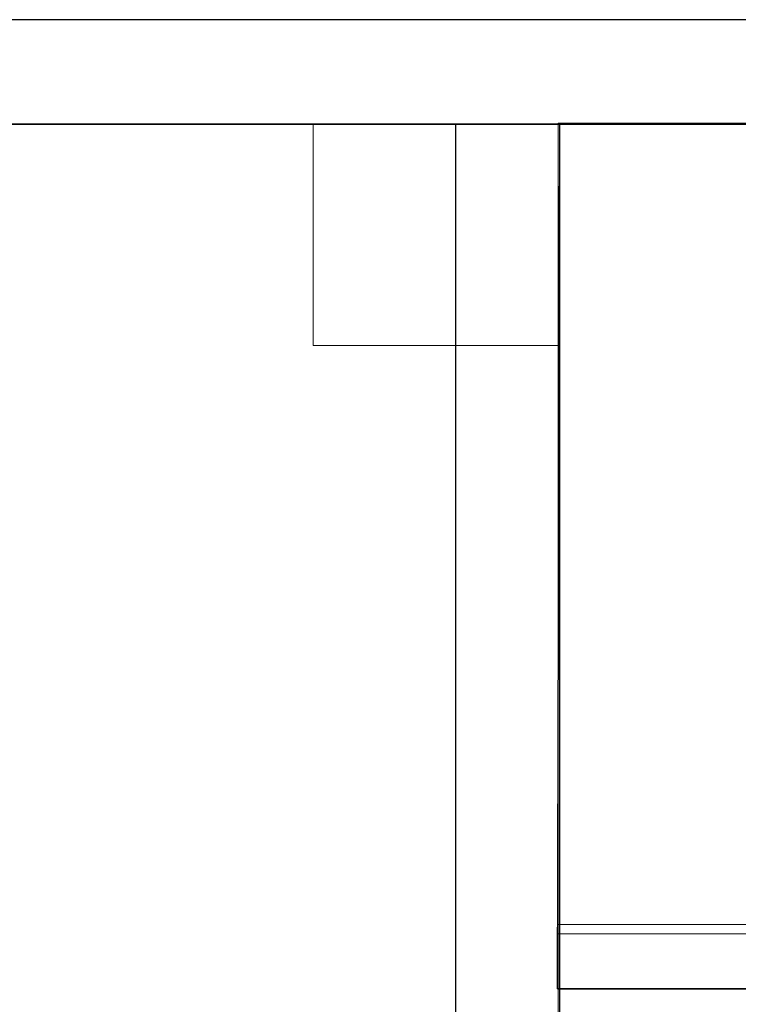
# Model space of a CAD drawing. Header units: metres. Extents: x 391.1 to 430.4, y 12.7 to 28.9.
# Tile 150 of 153: x 410.1 to 411.1, y 26.8 to 28.2. Entities that reach past the tile are written whole.
import ezdxf

# ---------------------------------------------------------------- set-up
doc = ezdxf.new("R2010")
doc.units = ezdxf.units.M
doc.layers.add('01_SUELOS', color=7, linetype='Continuous', lineweight=25, true_color=0x007f00)
for name, color, linetype, lineweight in [('A-COLS-____-MCUT', 7, 'Continuous', 18), ('A-COLS-____-OTLN', 7, 'Continuous', 18), ('A-WALL-____-MCUT', 7, 'Continuous', 25), ('A-WALL-____-OTLN', 7, 'Continuous', 25), ('S-STRS-____-OTLN', 7, 'Continuous', 18)]:
    doc.layers.add(name, color=color, linetype=linetype, lineweight=lineweight)

# ---------------------------------------------------------------- blocks, each defined once
blk = doc.blocks.new('Family - Peldaño final-153578-01_FON_P0')
at = {"layer": 'S-STRS-____-OTLN', "color": 253, "true_color": 0xaaaaaa}
for p, q in [((1.1998, 2.0879), (0, 2.0879)), ((0, 2.0879), (1.1998, 2.0879)), ((0, 2.0879), (0, 0.9379)), ((0, 0.9379), (0, 2.0879)), ((1.1998, 2.0879), (0, 2.0879)), ((0, 2.0879), (1.1998, 2.0879)), ((0, 2.0879), (0, 0.9379)), ((0, 0.9379), (0, 2.0879)), ((0, 0.9379), (1.1998, 0.9379)), ((1.1998, 0.9379), (0, 0.9379)), ((0, 0.9379), (1.1998, 0.9379)), ((1.1998, 0.9379), (0, 0.9379)), ((1.1998, 0.9379), (0, 0.9379)), ((0, 0.9379), (1.1998, 0.9379)), ((0, 0.9379), (0, 0.6379)), ((0, 0.6379), (0, 0.9379)), ((0, 0.9379), (0, 0.9245)), ((0, 0.6379), (0, 0.9379)), ((0, 0.9379), (1.1998, 0.9379)), ((1.1998, 0.9379), (0, 0.9379)), ((0, 0.9245), (0, 0.1075)), ((1.1998, 0.9245), (0, 0.9245))]:
    blk.add_line(p, q, dxfattribs=at)
blk = doc.blocks.new('Family - Pilar PB-155555-01_FON_P0')
at = {"layer": 'A-COLS-____-MCUT', "color": 253, "true_color": 0xaaaaaa}
for p, q in [((0.3541, 0.3175), (0, 0.3175)), ((0, 0.3175), (0, 0)), ((0.3541, 0), (0.3541, 0.3175)), ((0, 0), (0.3541, 0))]:
    blk.add_line(p, q, dxfattribs=at)
at = {"layer": 'A-COLS-____-OTLN', "color": 253, "true_color": 0xaaaaaa}
for p, q in [((0.3541, 0.3175), (0, 0.3175)), ((0, 0.3175), (0, 0)), ((0.3541, 0), (0.3541, 0.3175)), ((0, 0), (0.3541, 0))]:
    blk.add_line(p, q, dxfattribs=at)
blk = doc.blocks.new('Family - Envans PB-155654-01_FON_P0')
at = {"layer": 'A-WALL-____-MCUT', "color": 253, "true_color": 0xaaaaaa}
for p, q in [((12.4075, 0.15), (0, 0.15)), ((0, 0), (14.0103, 0))]:
    blk.add_line(p, q, dxfattribs=at)
at = {"layer": 'A-WALL-____-OTLN', "color": 253, "true_color": 0xaaaaaa}
for p, q in [((12.4075, 0.15), (0, 0.15)), ((0, 0), (14.0103, 0))]:
    blk.add_line(p, q, dxfattribs=at)
at = {"layer": 'A-WALL-____-OTLN', "color": 253, "lineweight": 18, "true_color": 0xaaaaaa}
blk.add_line((0, 0), (14.0103, 0), dxfattribs=at)
blk = doc.blocks.new('Family - Envans PB-155862-01_FON_P0')
at = {"layer": 'A-WALL-____-MCUT', "color": 253, "true_color": 0xaaaaaa}
for p, q in [((2.1275, 0.15), (0, 0.15)), ((2.1275, 0), (2.1275, 0.15)), ((0, 0), (2.1275, 0))]:
    blk.add_line(p, q, dxfattribs=at)
at = {"layer": 'A-WALL-____-OTLN', "color": 253, "true_color": 0xaaaaaa}
for p, q in [((2.1275, 0.15), (0, 0.15)), ((2.1275, 0), (2.1275, 0.15)), ((0, 0), (2.1275, 0))]:
    blk.add_line(p, q, dxfattribs=at)
at = {"layer": 'A-WALL-____-OTLN', "color": 253, "lineweight": 18, "true_color": 0xaaaaaa}
blk.add_line((0, 0), (2.1275, 0), dxfattribs=at)
blk = doc.blocks.new('Family - LONDR55-XX_ZZ-ARQ-CAA-M3D-Londres55-155971-01_FON_P0')
at = {"layer": '01_SUELOS', "color": 9, "true_color": 0xaad4aa}
for p, q in [((13.5014, 14.8776), (9.9473, 14.8776)), ((13.5014, 14.8776), (9.9473, 14.8776)), ((9.9473, 14.8776), (13.5014, 14.8776)), ((9.9473, 14.8776), (13.5014, 14.8776)), ((13.4979, 13.6368), (13.5014, 14.8776)), ((13.4979, 13.6368), (13.5014, 14.8776)), ((13.4979, 13.6368), (13.5014, 14.8776)), ((13.4979, 13.6368), (13.5014, 14.8776)), ((14.6914, 13.6368), (13.4979, 13.6368)), ((14.6914, 13.6368), (13.4979, 13.6368)), ((13.4979, 13.6368), (14.6914, 13.6368)), ((13.4979, 13.6368), (14.6914, 13.6368))]:
    blk.add_line(p, q, dxfattribs=at)
blk = doc.blocks.new('LONDR55-XX_ZZ-ARQ-CAA-M3D-Londres55_ifc-1-01_FON_P0')
at = {"layer": '01_SUELOS', "color": 253, "lineweight": 18, "true_color": 0xaaaaaa}
blk.add_blockref('Family - LONDR55-XX_ZZ-ARQ-CAA-M3D-Londres55-155971-01_FON_P0', (397.3291, 13.2006), dxfattribs=at)
at = {"layer": 'A-COLS-____-OTLN', "color": 253, "lineweight": 18, "true_color": 0xaaaaaa}
blk.add_blockref('Family - Pilar PB-155555-01_FON_P0', (410.4764, 27.7608), dxfattribs=at)
at = {"layer": 'A-WALL-____-OTLN', "color": 253, "lineweight": 18, "true_color": 0xaaaaaa}
for name, p, rotation in [('Family - Envans PB-155654-01_FON_P0', (421.2867, 28.2282), 180), ('Family - Envans PB-155862-01_FON_P0', (410.8306, 25.9508), 90)]:
    blk.add_blockref(name, p, dxfattribs=dict(at, rotation=rotation))
at = {"layer": 'S-STRS-____-OTLN', "color": 253, "lineweight": 18, "true_color": 0xaaaaaa}
blk.add_blockref('Family - Peldaño final-153578-01_FON_P0', (410.8278, 25.9918), dxfattribs=at)

msp = doc.modelspace()

# ---------------------------------------------------------------- block references
at = {"lineweight": 5}
msp.add_blockref('LONDR55-XX_ZZ-ARQ-CAA-M3D-Londres55_ifc-1-01_FON_P0', (0, 0), dxfattribs=at)

doc.saveas('drawing.dxf')
